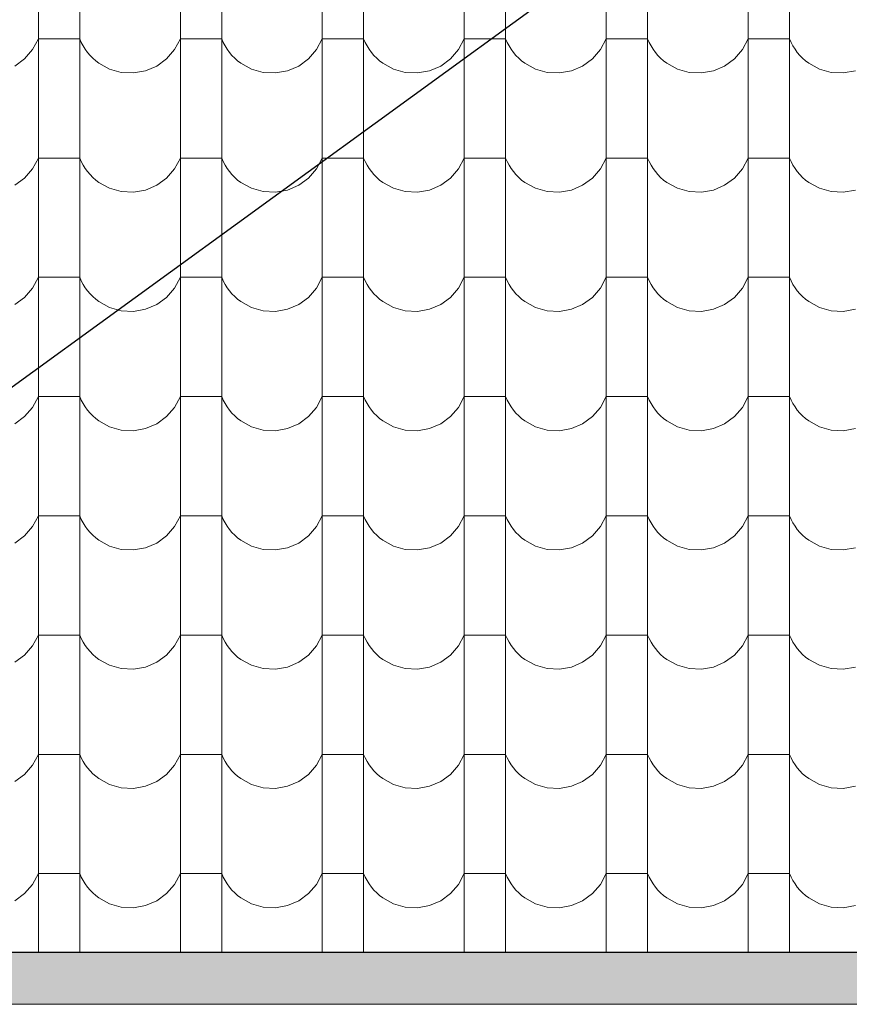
# Model space of a CAD drawing. Header units: millimetres. Extents: x -61343 to 9939, y -6894 to 7453.
# Tile 158 of 255: x -5150 to -4957, y -3588 to -3360. Entities that reach past the tile are written whole.
import ezdxf

# ---------------------------------------------------------------- set-up
doc = ezdxf.new("R2010")
doc.units = ezdxf.units.MM
doc.header["$MEASUREMENT"] = 0
doc.layers.add('810-G Ogólne', color=7, linetype='Continuous')
doc.layers.add('990-D Import IFC', color=7, linetype='Continuous')

# ---------------------------------------------------------------- blocks, each defined once
blk = doc.blocks.new('*X1822', base_point=(515069.4, 47309.9))
at = {"layer": '990-D Import IFC', "color": 251, "linetype": 'Continuous', "lineweight": 13, "true_color": 0x6a6a6a}
for p, q in [((549341.4, -17508.1), (549341.4, -17785.1)), ((549437.5, -17508.1), (549437.5, -17785.1)), ((549671.4, -17508.1), (549671.4, -17785.1)), ((549767.5, -17508.1), (549767.5, -17785.1)), ((550001.4, -17508.1), (550001.4, -17785.1)), ((550097.5, -17508.1), (550097.5, -17785.1)), ((550331.4, -17508.1), (550331.4, -17785.1)), ((550427.5, -17508.1), (550427.5, -17785.1)), ((550661.4, -17508.1), (550661.4, -17785.1)), ((550757.5, -17508.1), (550757.5, -17785.1)), ((550991.4, -17508.1), (550991.4, -17785.1)), ((551087.5, -17508.1), (551087.5, -17785.1)), ((549328.1, -17641.2), (549341.4, -17616.2)), ((549389.4, -17616.2), (549341.4, -17616.2)), ((549437.5, -17616.2), (549389.4, -17616.2)), ((549437.5, -17616.2), (549441.1, -17624.5)), ((549441.1, -17624.5), (549445.4, -17632.6)), ((549445.4, -17632.6), (549450.2, -17640.3)), ((549658.1, -17641.2), (549671.4, -17616.2)), ((549719.4, -17616.2), (549671.4, -17616.2)), ((549767.5, -17616.2), (549719.4, -17616.2)), ((549767.5, -17616.2), (549771.1, -17624.5)), ((549771.1, -17624.5), (549775.4, -17632.6)), ((549775.4, -17632.6), (549780.2, -17640.3)), ((549988.1, -17641.2), (550001.4, -17616.2)), ((550049.4, -17616.2), (550001.4, -17616.2)), ((550097.5, -17616.2), (550049.4, -17616.2)), ((550097.5, -17616.2), (550101.1, -17624.5)), ((550101.1, -17624.5), (550105.4, -17632.6)), ((550105.4, -17632.6), (550110.2, -17640.3)), ((550318.1, -17641.2), (550331.4, -17616.2)), ((550379.4, -17616.2), (550331.4, -17616.2)), ((550427.5, -17616.2), (550379.4, -17616.2)), ((550427.5, -17616.2), (550431.1, -17624.5)), ((550431.1, -17624.5), (550435.4, -17632.6)), ((550435.4, -17632.6), (550440.2, -17640.3)), ((550648.1, -17641.2), (550661.4, -17616.2)), ((550709.4, -17616.2), (550661.4, -17616.2)), ((550757.5, -17616.2), (550709.4, -17616.2)), ((550757.5, -17616.2), (550761.1, -17624.5)), ((550761.1, -17624.5), (550765.4, -17632.6)), ((550765.4, -17632.6), (550770.2, -17640.3)), ((550978.1, -17641.2), (550991.4, -17616.2)), ((551039.4, -17616.2), (550991.4, -17616.2)), ((551087.5, -17616.2), (551039.4, -17616.2)), ((551087.5, -17616.2), (551091.1, -17624.5)), ((551091.1, -17624.5), (551095.4, -17632.6)), ((551095.4, -17632.6), (551100.2, -17640.3)), ((549309.4, -17662.7), (549328.1, -17641.2)), ((549450.2, -17640.3), (549455.5, -17647.7)), ((549455.5, -17647.7), (549461.4, -17654.6)), ((549461.4, -17654.6), (549467.8, -17661.1)), ((549639.4, -17662.7), (549658.1, -17641.2)), ((549780.2, -17640.3), (549785.5, -17647.7)), ((549785.5, -17647.7), (549791.4, -17654.6)), ((549791.4, -17654.6), (549797.8, -17661.1)), ((549969.4, -17662.7), (549988.1, -17641.2)), ((550110.2, -17640.3), (550115.5, -17647.7)), ((550115.5, -17647.7), (550121.4, -17654.6)), ((550121.4, -17654.6), (550127.8, -17661.1)), ((550299.4, -17662.7), (550318.1, -17641.2)), ((550440.2, -17640.3), (550445.5, -17647.7)), ((550445.5, -17647.7), (550451.4, -17654.6)), ((550451.4, -17654.6), (550457.8, -17661.1)), ((550629.4, -17662.7), (550648.1, -17641.2)), ((550770.2, -17640.3), (550775.5, -17647.7)), ((550775.5, -17647.7), (550781.4, -17654.6)), ((550781.4, -17654.6), (550787.8, -17661.1)), ((550959.4, -17662.7), (550978.1, -17641.2)), ((551100.2, -17640.3), (551105.5, -17647.7)), ((551105.5, -17647.7), (551111.4, -17654.6)), ((551111.4, -17654.6), (551117.8, -17661.1)), ((549286.5, -17679.4), (549309.4, -17662.7)), ((549467.8, -17661.1), (549474.6, -17667.2)), ((549474.6, -17667.2), (549481.9, -17672.7)), ((549481.9, -17672.7), (549506.7, -17686.4)), ((549616.5, -17679.4), (549639.4, -17662.7)), ((549797.8, -17661.1), (549804.6, -17667.2)), ((549804.6, -17667.2), (549811.9, -17672.7)), ((549811.9, -17672.7), (549836.7, -17686.4)), ((549946.5, -17679.4), (549969.4, -17662.7)), ((550127.8, -17661.1), (550134.6, -17667.2)), ((550134.6, -17667.2), (550141.9, -17672.7)), ((550141.9, -17672.7), (550166.7, -17686.4)), ((550276.5, -17679.4), (550299.4, -17662.7)), ((550457.8, -17661.1), (550464.6, -17667.2)), ((550464.6, -17667.2), (550471.9, -17672.7)), ((550471.9, -17672.7), (550496.7, -17686.4)), ((550606.5, -17679.4), (550629.4, -17662.7)), ((550787.8, -17661.1), (550794.6, -17667.2)), ((550794.6, -17667.2), (550801.9, -17672.7)), ((550801.9, -17672.7), (550826.7, -17686.4)), ((550936.5, -17679.4), (550959.4, -17662.7)), ((551117.8, -17661.1), (551124.6, -17667.2)), ((551124.6, -17667.2), (551131.9, -17672.7)), ((551131.9, -17672.7), (551156.7, -17686.4)), ((549506.7, -17686.4), (549534.1, -17694.1)), ((549534.1, -17694.1), (549562.4, -17695.5)), ((549562.4, -17695.5), (549590.4, -17690.5)), ((549590.4, -17690.5), (549616.5, -17679.4)), ((549836.7, -17686.4), (549864.1, -17694.1)), ((549864.1, -17694.1), (549892.4, -17695.5)), ((549892.4, -17695.5), (549920.4, -17690.5)), ((549920.4, -17690.5), (549946.5, -17679.4)), ((550166.7, -17686.4), (550194.1, -17694.1)), ((550194.1, -17694.1), (550222.4, -17695.5)), ((550222.4, -17695.5), (550250.4, -17690.5)), ((550250.4, -17690.5), (550276.5, -17679.4)), ((550496.7, -17686.4), (550524.1, -17694.1)), ((550524.1, -17694.1), (550552.4, -17695.5)), ((550552.4, -17695.5), (550580.4, -17690.5)), ((550580.4, -17690.5), (550606.5, -17679.4)), ((550826.7, -17686.4), (550854.1, -17694.1)), ((550854.1, -17694.1), (550882.4, -17695.5)), ((550882.4, -17695.5), (550910.4, -17690.5)), ((550910.4, -17690.5), (550936.5, -17679.4)), ((551156.7, -17686.4), (551184.1, -17694.1)), ((551184.1, -17694.1), (551212.4, -17695.5)), ((551212.4, -17695.5), (551240.4, -17690.5)), ((549341.4, -17785.1), (549341.4, -18062.1)), ((549437.5, -17785.1), (549437.5, -18062.1)), ((549671.4, -17785.1), (549671.4, -18062.1)), ((549767.5, -17785.1), (549767.5, -18062.1)), ((550001.4, -17785.1), (550001.4, -18062.1)), ((550097.5, -17785.1), (550097.5, -18062.1)), ((550331.4, -17785.1), (550331.4, -18062.1)), ((550427.5, -17785.1), (550427.5, -18062.1)), ((550661.4, -17785.1), (550661.4, -18062.1)), ((550757.5, -17785.1), (550757.5, -18062.1)), ((550991.4, -17785.1), (550991.4, -18062.1)), ((551087.5, -17785.1), (551087.5, -18062.1)), ((549328.1, -17918.2), (549341.4, -17893.2)), ((549389.4, -17893.2), (549341.4, -17893.2)), ((549437.5, -17893.2), (549389.4, -17893.2)), ((549437.5, -17893.2), (549441.1, -17901.5)), ((549441.1, -17901.5), (549445.4, -17909.6)), ((549658.1, -17918.2), (549671.4, -17893.2)), ((549719.4, -17893.2), (549671.4, -17893.2)), ((549767.5, -17893.2), (549719.4, -17893.2)), ((549767.5, -17893.2), (549771.1, -17901.5)), ((549771.1, -17901.5), (549775.4, -17909.6)), ((549988.1, -17918.2), (550001.4, -17893.2)), ((550049.4, -17893.2), (550001.4, -17893.2)), ((550097.5, -17893.2), (550049.4, -17893.2)), ((550097.5, -17893.2), (550101.1, -17901.5)), ((550101.1, -17901.5), (550105.4, -17909.6)), ((550318.1, -17918.2), (550331.4, -17893.2)), ((550379.4, -17893.2), (550331.4, -17893.2)), ((550427.5, -17893.2), (550379.4, -17893.2)), ((550427.5, -17893.2), (550431.1, -17901.5)), ((550431.1, -17901.5), (550435.4, -17909.6)), ((550648.1, -17918.2), (550661.4, -17893.2)), ((550709.4, -17893.2), (550661.4, -17893.2)), ((550757.5, -17893.2), (550709.4, -17893.2)), ((550757.5, -17893.2), (550761.1, -17901.5)), ((550761.1, -17901.5), (550765.4, -17909.6)), ((550978.1, -17918.2), (550991.4, -17893.2)), ((551039.4, -17893.2), (550991.4, -17893.2)), ((551087.5, -17893.2), (551039.4, -17893.2)), ((551087.5, -17893.2), (551091.1, -17901.5)), ((551091.1, -17901.5), (551095.4, -17909.6)), ((549309.4, -17939.7), (549328.1, -17918.2)), ((549445.4, -17909.6), (549450.2, -17917.3)), ((549450.2, -17917.3), (549455.5, -17924.7)), ((549455.5, -17924.7), (549461.4, -17931.6)), ((549639.4, -17939.7), (549658.1, -17918.2)), ((549775.4, -17909.6), (549780.2, -17917.3)), ((549780.2, -17917.3), (549785.5, -17924.7)), ((549785.5, -17924.7), (549791.4, -17931.6)), ((549969.4, -17939.7), (549988.1, -17918.2)), ((550105.4, -17909.6), (550110.2, -17917.3)), ((550110.2, -17917.3), (550115.5, -17924.7)), ((550115.5, -17924.7), (550121.4, -17931.6)), ((550299.4, -17939.7), (550318.1, -17918.2)), ((550435.4, -17909.6), (550440.2, -17917.3)), ((550440.2, -17917.3), (550445.5, -17924.7)), ((550445.5, -17924.7), (550451.4, -17931.6)), ((550629.4, -17939.7), (550648.1, -17918.2)), ((550765.4, -17909.6), (550770.2, -17917.3)), ((550770.2, -17917.3), (550775.5, -17924.7)), ((550775.5, -17924.7), (550781.4, -17931.6)), ((550959.4, -17939.7), (550978.1, -17918.2)), ((551095.4, -17909.6), (551100.2, -17917.3)), ((551100.2, -17917.3), (551105.5, -17924.7)), ((551105.5, -17924.7), (551111.4, -17931.6)), ((549286.5, -17956.4), (549309.4, -17939.7)), ((549461.4, -17931.6), (549467.8, -17938.1)), ((549467.8, -17938.1), (549474.6, -17944.2)), ((549474.6, -17944.2), (549481.9, -17949.7)), ((549481.9, -17949.7), (549506.7, -17963.4)), ((549616.5, -17956.4), (549639.4, -17939.7)), ((549791.4, -17931.6), (549797.8, -17938.1)), ((549797.8, -17938.1), (549804.6, -17944.2)), ((549804.6, -17944.2), (549811.9, -17949.7)), ((549811.9, -17949.7), (549836.7, -17963.4)), ((549946.5, -17956.4), (549969.4, -17939.7)), ((550121.4, -17931.6), (550127.8, -17938.1)), ((550127.8, -17938.1), (550134.6, -17944.2)), ((550134.6, -17944.2), (550141.9, -17949.7)), ((550141.9, -17949.7), (550166.7, -17963.4)), ((550276.5, -17956.4), (550299.4, -17939.7)), ((550451.4, -17931.6), (550457.8, -17938.1)), ((550457.8, -17938.1), (550464.6, -17944.2)), ((550464.6, -17944.2), (550471.9, -17949.7)), ((550471.9, -17949.7), (550496.7, -17963.4)), ((550606.5, -17956.4), (550629.4, -17939.7)), ((550781.4, -17931.6), (550787.8, -17938.1)), ((550787.8, -17938.1), (550794.6, -17944.2)), ((550794.6, -17944.2), (550801.9, -17949.7)), ((550801.9, -17949.7), (550826.7, -17963.4)), ((550936.5, -17956.4), (550959.4, -17939.7)), ((551111.4, -17931.6), (551117.8, -17938.1)), ((551117.8, -17938.1), (551124.6, -17944.2)), ((551124.6, -17944.2), (551131.9, -17949.7)), ((551131.9, -17949.7), (551156.7, -17963.4)), ((549506.7, -17963.4), (549534.1, -17971.1)), ((549534.1, -17971.1), (549562.4, -17972.5)), ((549562.4, -17972.5), (549590.4, -17967.5)), ((549590.4, -17967.5), (549616.5, -17956.4)), ((549836.7, -17963.4), (549864.1, -17971.1)), ((549864.1, -17971.1), (549892.4, -17972.5)), ((549892.4, -17972.5), (549920.4, -17967.5)), ((549920.4, -17967.5), (549946.5, -17956.4)), ((550166.7, -17963.4), (550194.1, -17971.1)), ((550194.1, -17971.1), (550222.4, -17972.5)), ((550222.4, -17972.5), (550250.4, -17967.5)), ((550250.4, -17967.5), (550276.5, -17956.4)), ((550496.7, -17963.4), (550524.1, -17971.1)), ((550524.1, -17971.1), (550552.4, -17972.5)), ((550552.4, -17972.5), (550580.4, -17967.5)), ((550580.4, -17967.5), (550606.5, -17956.4)), ((550826.7, -17963.4), (550854.1, -17971.1)), ((550854.1, -17971.1), (550882.4, -17972.5)), ((550882.4, -17972.5), (550910.4, -17967.5)), ((550910.4, -17967.5), (550936.5, -17956.4)), ((551156.7, -17963.4), (551184.1, -17971.1)), ((551184.1, -17971.1), (551212.4, -17972.5)), ((551212.4, -17972.5), (551240.4, -17967.5)), ((549341.4, -18062.1), (549341.4, -18339.1)), ((549437.5, -18062.1), (549437.5, -18339.1)), ((549671.4, -18062.1), (549671.4, -18339.1)), ((549767.5, -18062.1), (549767.5, -18339.1)), ((550001.4, -18062.1), (550001.4, -18339.1)), ((550097.5, -18062.1), (550097.5, -18339.1)), ((550331.4, -18062.1), (550331.4, -18339.1)), ((550427.5, -18062.1), (550427.5, -18339.1)), ((550661.4, -18062.1), (550661.4, -18339.1)), ((550757.5, -18062.1), (550757.5, -18339.1)), ((550991.4, -18062.1), (550991.4, -18339.1)), ((551087.5, -18062.1), (551087.5, -18339.1)), ((549328.1, -18195.2), (549341.4, -18170.2)), ((549389.4, -18170.2), (549341.4, -18170.2)), ((549437.5, -18170.2), (549389.4, -18170.2)), ((549437.5, -18170.2), (549441.1, -18178.5)), ((549441.1, -18178.5), (549445.4, -18186.6)), ((549658.1, -18195.2), (549671.4, -18170.2)), ((549719.4, -18170.2), (549671.4, -18170.2)), ((549767.5, -18170.2), (549719.4, -18170.2)), ((549767.5, -18170.2), (549771.1, -18178.5)), ((549771.1, -18178.5), (549775.4, -18186.6)), ((549988.1, -18195.2), (550001.4, -18170.2)), ((550049.4, -18170.2), (550001.4, -18170.2)), ((550097.5, -18170.2), (550049.4, -18170.2)), ((550097.5, -18170.2), (550101.1, -18178.5)), ((550101.1, -18178.5), (550105.4, -18186.6)), ((550318.1, -18195.2), (550331.4, -18170.2)), ((550379.4, -18170.2), (550331.4, -18170.2)), ((550427.5, -18170.2), (550379.4, -18170.2)), ((550427.5, -18170.2), (550431.1, -18178.5)), ((550431.1, -18178.5), (550435.4, -18186.6)), ((550648.1, -18195.2), (550661.4, -18170.2)), ((550709.4, -18170.2), (550661.4, -18170.2)), ((550757.5, -18170.2), (550709.4, -18170.2)), ((550757.5, -18170.2), (550761.1, -18178.5)), ((550761.1, -18178.5), (550765.4, -18186.6)), ((550978.1, -18195.2), (550991.4, -18170.2)), ((551039.4, -18170.2), (550991.4, -18170.2)), ((551087.5, -18170.2), (551039.4, -18170.2)), ((551087.5, -18170.2), (551091.1, -18178.5)), ((551091.1, -18178.5), (551095.4, -18186.6)), ((549309.4, -18216.7), (549328.1, -18195.2)), ((549445.4, -18186.6), (549450.2, -18194.3)), ((549450.2, -18194.3), (549455.5, -18201.7)), ((549455.5, -18201.7), (549461.4, -18208.6)), ((549639.4, -18216.7), (549658.1, -18195.2)), ((549775.4, -18186.6), (549780.2, -18194.3)), ((549780.2, -18194.3), (549785.5, -18201.7)), ((549785.5, -18201.7), (549791.4, -18208.6)), ((549969.4, -18216.7), (549988.1, -18195.2)), ((550105.4, -18186.6), (550110.2, -18194.3)), ((550110.2, -18194.3), (550115.5, -18201.7)), ((550115.5, -18201.7), (550121.4, -18208.6)), ((550299.4, -18216.7), (550318.1, -18195.2)), ((550435.4, -18186.6), (550440.2, -18194.3)), ((550440.2, -18194.3), (550445.5, -18201.7)), ((550445.5, -18201.7), (550451.4, -18208.6)), ((550629.4, -18216.7), (550648.1, -18195.2)), ((550765.4, -18186.6), (550770.2, -18194.3)), ((550770.2, -18194.3), (550775.5, -18201.7)), ((550775.5, -18201.7), (550781.4, -18208.6)), ((550959.4, -18216.7), (550978.1, -18195.2)), ((551095.4, -18186.6), (551100.2, -18194.3)), ((551100.2, -18194.3), (551105.5, -18201.7)), ((551105.5, -18201.7), (551111.4, -18208.6)), ((549286.5, -18233.4), (549309.4, -18216.7)), ((549461.4, -18208.6), (549467.8, -18215.1)), ((549467.8, -18215.1), (549474.6, -18221.2)), ((549474.6, -18221.2), (549481.9, -18226.7)), ((549481.9, -18226.7), (549506.7, -18240.4)), ((549616.5, -18233.4), (549639.4, -18216.7)), ((549791.4, -18208.6), (549797.8, -18215.1)), ((549797.8, -18215.1), (549804.6, -18221.2)), ((549804.6, -18221.2), (549811.9, -18226.7)), ((549811.9, -18226.7), (549836.7, -18240.4)), ((549946.5, -18233.4), (549969.4, -18216.7)), ((550121.4, -18208.6), (550127.8, -18215.1)), ((550127.8, -18215.1), (550134.6, -18221.2)), ((550134.6, -18221.2), (550141.9, -18226.7)), ((550141.9, -18226.7), (550166.7, -18240.4)), ((550276.5, -18233.4), (550299.4, -18216.7)), ((550451.4, -18208.6), (550457.8, -18215.1)), ((550457.8, -18215.1), (550464.6, -18221.2)), ((550464.6, -18221.2), (550471.9, -18226.7)), ((550471.9, -18226.7), (550496.7, -18240.4)), ((550606.5, -18233.4), (550629.4, -18216.7)), ((550781.4, -18208.6), (550787.8, -18215.1)), ((550787.8, -18215.1), (550794.6, -18221.2)), ((550794.6, -18221.2), (550801.9, -18226.7)), ((550801.9, -18226.7), (550826.7, -18240.4)), ((550936.5, -18233.4), (550959.4, -18216.7)), ((551111.4, -18208.6), (551117.8, -18215.1)), ((551117.8, -18215.1), (551124.6, -18221.2)), ((551124.6, -18221.2), (551131.9, -18226.7)), ((551131.9, -18226.7), (551156.7, -18240.4)), ((549506.7, -18240.4), (549534.1, -18248.1)), ((549534.1, -18248.1), (549562.4, -18249.5)), ((549562.4, -18249.5), (549590.4, -18244.5)), ((549590.4, -18244.5), (549616.5, -18233.4)), ((549836.7, -18240.4), (549864.1, -18248.1)), ((549864.1, -18248.1), (549892.4, -18249.5)), ((549892.4, -18249.5), (549920.4, -18244.5)), ((549920.4, -18244.5), (549946.5, -18233.4)), ((550166.7, -18240.4), (550194.1, -18248.1)), ((550194.1, -18248.1), (550222.4, -18249.5)), ((550222.4, -18249.5), (550250.4, -18244.5)), ((550250.4, -18244.5), (550276.5, -18233.4)), ((550496.7, -18240.4), (550524.1, -18248.1)), ((550524.1, -18248.1), (550552.4, -18249.5)), ((550552.4, -18249.5), (550580.4, -18244.5)), ((550580.4, -18244.5), (550606.5, -18233.4)), ((550826.7, -18240.4), (550854.1, -18248.1)), ((550854.1, -18248.1), (550882.4, -18249.5)), ((550882.4, -18249.5), (550910.4, -18244.5)), ((550910.4, -18244.5), (550936.5, -18233.4)), ((551156.7, -18240.4), (551184.1, -18248.1)), ((551184.1, -18248.1), (551212.4, -18249.5)), ((551212.4, -18249.5), (551240.4, -18244.5)), ((549341.4, -18339.1), (549341.4, -18616.1)), ((549437.5, -18339.1), (549437.5, -18616.1)), ((549671.4, -18339.1), (549671.4, -18616.1)), ((549767.5, -18339.1), (549767.5, -18616.1)), ((550001.4, -18339.1), (550001.4, -18616.1)), ((550097.5, -18339.1), (550097.5, -18616.1)), ((550331.4, -18339.1), (550331.4, -18616.1)), ((550427.5, -18339.1), (550427.5, -18616.1)), ((550661.4, -18339.1), (550661.4, -18616.1)), ((550757.5, -18339.1), (550757.5, -18616.1)), ((550991.4, -18339.1), (550991.4, -18616.1)), ((551087.5, -18339.1), (551087.5, -18616.1)), ((549328.1, -18472.2), (549341.4, -18447.2)), ((549389.4, -18447.2), (549341.4, -18447.2)), ((549437.5, -18447.2), (549389.4, -18447.2)), ((549437.5, -18447.2), (549441.1, -18455.5)), ((549441.1, -18455.5), (549445.4, -18463.6)), ((549658.1, -18472.2), (549671.4, -18447.2)), ((549719.4, -18447.2), (549671.4, -18447.2)), ((549767.5, -18447.2), (549719.4, -18447.2)), ((549767.5, -18447.2), (549771.1, -18455.5)), ((549771.1, -18455.5), (549775.4, -18463.6)), ((549988.1, -18472.2), (550001.4, -18447.2)), ((550049.4, -18447.2), (550001.4, -18447.2)), ((550097.5, -18447.2), (550049.4, -18447.2)), ((550097.5, -18447.2), (550101.1, -18455.5)), ((550101.1, -18455.5), (550105.4, -18463.6)), ((550318.1, -18472.2), (550331.4, -18447.2)), ((550379.4, -18447.2), (550331.4, -18447.2)), ((550427.5, -18447.2), (550379.4, -18447.2)), ((550427.5, -18447.2), (550431.1, -18455.5)), ((550431.1, -18455.5), (550435.4, -18463.6)), ((550648.1, -18472.2), (550661.4, -18447.2)), ((550709.4, -18447.2), (550661.4, -18447.2)), ((550757.5, -18447.2), (550709.4, -18447.2)), ((550757.5, -18447.2), (550761.1, -18455.5)), ((550761.1, -18455.5), (550765.4, -18463.6)), ((550978.1, -18472.2), (550991.4, -18447.2)), ((551039.4, -18447.2), (550991.4, -18447.2)), ((551087.5, -18447.2), (551039.4, -18447.2)), ((551087.5, -18447.2), (551091.1, -18455.5)), ((551091.1, -18455.5), (551095.4, -18463.6)), ((549309.4, -18493.7), (549328.1, -18472.2)), ((549445.4, -18463.6), (549450.2, -18471.3)), ((549450.2, -18471.3), (549455.5, -18478.7)), ((549455.5, -18478.7), (549461.4, -18485.6)), ((549639.4, -18493.7), (549658.1, -18472.2)), ((549775.4, -18463.6), (549780.2, -18471.3)), ((549780.2, -18471.3), (549785.5, -18478.7)), ((549785.5, -18478.7), (549791.4, -18485.6)), ((549969.4, -18493.7), (549988.1, -18472.2)), ((550105.4, -18463.6), (550110.2, -18471.3)), ((550110.2, -18471.3), (550115.5, -18478.7)), ((550115.5, -18478.7), (550121.4, -18485.6)), ((550299.4, -18493.7), (550318.1, -18472.2)), ((550435.4, -18463.6), (550440.2, -18471.3)), ((550440.2, -18471.3), (550445.5, -18478.7)), ((550445.5, -18478.7), (550451.4, -18485.6)), ((550629.4, -18493.7), (550648.1, -18472.2)), ((550765.4, -18463.6), (550770.2, -18471.3)), ((550770.2, -18471.3), (550775.5, -18478.7)), ((550775.5, -18478.7), (550781.4, -18485.6)), ((550959.4, -18493.7), (550978.1, -18472.2)), ((551095.4, -18463.6), (551100.2, -18471.3)), ((551100.2, -18471.3), (551105.5, -18478.7)), ((551105.5, -18478.7), (551111.4, -18485.6)), ((549286.5, -18510.4), (549309.4, -18493.7)), ((549461.4, -18485.6), (549467.8, -18492.1)), ((549467.8, -18492.1), (549474.6, -18498.2)), ((549474.6, -18498.2), (549481.9, -18503.7)), ((549616.5, -18510.4), (549639.4, -18493.7)), ((549791.4, -18485.6), (549797.8, -18492.1)), ((549797.8, -18492.1), (549804.6, -18498.2)), ((549804.6, -18498.2), (549811.9, -18503.7)), ((549946.5, -18510.4), (549969.4, -18493.7)), ((550121.4, -18485.6), (550127.8, -18492.1)), ((550127.8, -18492.1), (550134.6, -18498.2)), ((550134.6, -18498.2), (550141.9, -18503.7)), ((550276.5, -18510.4), (550299.4, -18493.7)), ((550451.4, -18485.6), (550457.8, -18492.1)), ((550457.8, -18492.1), (550464.6, -18498.2)), ((550464.6, -18498.2), (550471.9, -18503.7)), ((550606.5, -18510.4), (550629.4, -18493.7)), ((550781.4, -18485.6), (550787.8, -18492.1)), ((550787.8, -18492.1), (550794.6, -18498.2)), ((550794.6, -18498.2), (550801.9, -18503.7)), ((550936.5, -18510.4), (550959.4, -18493.7)), ((551111.4, -18485.6), (551117.8, -18492.1)), ((551117.8, -18492.1), (551124.6, -18498.2)), ((551124.6, -18498.2), (551131.9, -18503.7)), ((549481.9, -18503.7), (549506.7, -18517.4)), ((549506.7, -18517.4), (549534.1, -18525.1)), ((549534.1, -18525.1), (549562.4, -18526.5)), ((549562.4, -18526.5), (549590.4, -18521.5)), ((549590.4, -18521.5), (549616.5, -18510.4)), ((549811.9, -18503.7), (549836.7, -18517.4)), ((549836.7, -18517.4), (549864.1, -18525.1)), ((549864.1, -18525.1), (549892.4, -18526.5)), ((549892.4, -18526.5), (549920.4, -18521.5)), ((549920.4, -18521.5), (549946.5, -18510.4)), ((550141.9, -18503.7), (550166.7, -18517.4)), ((550166.7, -18517.4), (550194.1, -18525.1)), ((550194.1, -18525.1), (550222.4, -18526.5)), ((550222.4, -18526.5), (550250.4, -18521.5)), ((550250.4, -18521.5), (550276.5, -18510.4)), ((550471.9, -18503.7), (550496.7, -18517.4)), ((550496.7, -18517.4), (550524.1, -18525.1)), ((550524.1, -18525.1), (550552.4, -18526.5)), ((550552.4, -18526.5), (550580.4, -18521.5)), ((550580.4, -18521.5), (550606.5, -18510.4)), ((550801.9, -18503.7), (550826.7, -18517.4)), ((550826.7, -18517.4), (550854.1, -18525.1)), ((550854.1, -18525.1), (550882.4, -18526.5)), ((550882.4, -18526.5), (550910.4, -18521.5)), ((550910.4, -18521.5), (550936.5, -18510.4)), ((551131.9, -18503.7), (551156.7, -18517.4)), ((551156.7, -18517.4), (551184.1, -18525.1)), ((551184.1, -18525.1), (551212.4, -18526.5)), ((551212.4, -18526.5), (551240.4, -18521.5)), ((549341.4, -18616.1), (549341.4, -18893.1)), ((549437.5, -18616.1), (549437.5, -18893.1)), ((549671.4, -18616.1), (549671.4, -18893.1)), ((549767.5, -18616.1), (549767.5, -18893.1)), ((550001.4, -18616.1), (550001.4, -18893.1)), ((550097.5, -18616.1), (550097.5, -18893.1)), ((550331.4, -18616.1), (550331.4, -18893.1)), ((550427.5, -18616.1), (550427.5, -18893.1)), ((550661.4, -18616.1), (550661.4, -18893.1)), ((550757.5, -18616.1), (550757.5, -18893.1)), ((550991.4, -18616.1), (550991.4, -18893.1)), ((551087.5, -18616.1), (551087.5, -18893.1)), ((549328.1, -18749.2), (549341.4, -18724.2)), ((549389.4, -18724.2), (549341.4, -18724.2)), ((549437.5, -18724.2), (549389.4, -18724.2)), ((549437.5, -18724.2), (549441.1, -18732.5)), ((549658.1, -18749.2), (549671.4, -18724.2)), ((549719.4, -18724.2), (549671.4, -18724.2)), ((549767.5, -18724.2), (549719.4, -18724.2)), ((549767.5, -18724.2), (549771.1, -18732.5)), ((549988.1, -18749.2), (550001.4, -18724.2)), ((550049.4, -18724.2), (550001.4, -18724.2)), ((550097.5, -18724.2), (550049.4, -18724.2)), ((550097.5, -18724.2), (550101.1, -18732.5)), ((550318.1, -18749.2), (550331.4, -18724.2)), ((550379.4, -18724.2), (550331.4, -18724.2)), ((550427.5, -18724.2), (550379.4, -18724.2)), ((550427.5, -18724.2), (550431.1, -18732.5)), ((550648.1, -18749.2), (550661.4, -18724.2)), ((550709.4, -18724.2), (550661.4, -18724.2)), ((550757.5, -18724.2), (550709.4, -18724.2)), ((550757.5, -18724.2), (550761.1, -18732.5)), ((550978.1, -18749.2), (550991.4, -18724.2)), ((551039.4, -18724.2), (550991.4, -18724.2)), ((551087.5, -18724.2), (551039.4, -18724.2)), ((551087.5, -18724.2), (551091.1, -18732.5)), ((549309.4, -18770.7), (549328.1, -18749.2)), ((549441.1, -18732.5), (549445.4, -18740.6)), ((549445.4, -18740.6), (549450.2, -18748.3)), ((549450.2, -18748.3), (549455.5, -18755.7)), ((549639.4, -18770.7), (549658.1, -18749.2)), ((549771.1, -18732.5), (549775.4, -18740.6)), ((549775.4, -18740.6), (549780.2, -18748.3)), ((549780.2, -18748.3), (549785.5, -18755.7)), ((549969.4, -18770.7), (549988.1, -18749.2)), ((550101.1, -18732.5), (550105.4, -18740.6)), ((550105.4, -18740.6), (550110.2, -18748.3)), ((550110.2, -18748.3), (550115.5, -18755.7)), ((550299.4, -18770.7), (550318.1, -18749.2)), ((550431.1, -18732.5), (550435.4, -18740.6)), ((550435.4, -18740.6), (550440.2, -18748.3)), ((550440.2, -18748.3), (550445.5, -18755.7)), ((550629.4, -18770.7), (550648.1, -18749.2)), ((550761.1, -18732.5), (550765.4, -18740.6)), ((550765.4, -18740.6), (550770.2, -18748.3)), ((550770.2, -18748.3), (550775.5, -18755.7)), ((550959.4, -18770.7), (550978.1, -18749.2)), ((551091.1, -18732.5), (551095.4, -18740.6)), ((551095.4, -18740.6), (551100.2, -18748.3)), ((551100.2, -18748.3), (551105.5, -18755.7)), ((549286.5, -18787.4), (549309.4, -18770.7)), ((549455.5, -18755.7), (549461.4, -18762.6)), ((549461.4, -18762.6), (549467.8, -18769.1)), ((549467.8, -18769.1), (549474.6, -18775.2)), ((549474.6, -18775.2), (549481.9, -18780.7)), ((549616.5, -18787.4), (549639.4, -18770.7)), ((549785.5, -18755.7), (549791.4, -18762.6)), ((549791.4, -18762.6), (549797.8, -18769.1)), ((549797.8, -18769.1), (549804.6, -18775.2)), ((549804.6, -18775.2), (549811.9, -18780.7)), ((549946.5, -18787.4), (549969.4, -18770.7)), ((550115.5, -18755.7), (550121.4, -18762.6)), ((550121.4, -18762.6), (550127.8, -18769.1)), ((550127.8, -18769.1), (550134.6, -18775.2)), ((550134.6, -18775.2), (550141.9, -18780.7)), ((550276.5, -18787.4), (550299.4, -18770.7)), ((550445.5, -18755.7), (550451.4, -18762.6)), ((550451.4, -18762.6), (550457.8, -18769.1)), ((550457.8, -18769.1), (550464.6, -18775.2)), ((550464.6, -18775.2), (550471.9, -18780.7)), ((550606.5, -18787.4), (550629.4, -18770.7)), ((550775.5, -18755.7), (550781.4, -18762.6)), ((550781.4, -18762.6), (550787.8, -18769.1)), ((550787.8, -18769.1), (550794.6, -18775.2)), ((550794.6, -18775.2), (550801.9, -18780.7)), ((550936.5, -18787.4), (550959.4, -18770.7)), ((551105.5, -18755.7), (551111.4, -18762.6)), ((551111.4, -18762.6), (551117.8, -18769.1)), ((551117.8, -18769.1), (551124.6, -18775.2)), ((551124.6, -18775.2), (551131.9, -18780.7)), ((549481.9, -18780.7), (549506.7, -18794.4)), ((549506.7, -18794.4), (549534.1, -18802.1)), ((549562.4, -18803.5), (549590.4, -18798.5)), ((549590.4, -18798.5), (549616.5, -18787.4)), ((549811.9, -18780.7), (549836.7, -18794.4)), ((549836.7, -18794.4), (549864.1, -18802.1)), ((549892.4, -18803.5), (549920.4, -18798.5)), ((549920.4, -18798.5), (549946.5, -18787.4)), ((550141.9, -18780.7), (550166.7, -18794.4)), ((550166.7, -18794.4), (550194.1, -18802.1)), ((550222.4, -18803.5), (550250.4, -18798.5)), ((550250.4, -18798.5), (550276.5, -18787.4)), ((550471.9, -18780.7), (550496.7, -18794.4)), ((550496.7, -18794.4), (550524.1, -18802.1)), ((550552.4, -18803.5), (550580.4, -18798.5)), ((550580.4, -18798.5), (550606.5, -18787.4)), ((550801.9, -18780.7), (550826.7, -18794.4)), ((550826.7, -18794.4), (550854.1, -18802.1)), ((550882.4, -18803.5), (550910.4, -18798.5)), ((550910.4, -18798.5), (550936.5, -18787.4)), ((551131.9, -18780.7), (551156.7, -18794.4)), ((551156.7, -18794.4), (551184.1, -18802.1)), ((551212.4, -18803.5), (551240.4, -18798.5)), ((549534.1, -18802.1), (549562.4, -18803.5)), ((549864.1, -18802.1), (549892.4, -18803.5)), ((550194.1, -18802.1), (550222.4, -18803.5)), ((550524.1, -18802.1), (550552.4, -18803.5)), ((550854.1, -18802.1), (550882.4, -18803.5)), ((551184.1, -18802.1), (551212.4, -18803.5)), ((549341.4, -18893.1), (549341.4, -19170.1)), ((549437.5, -18893.1), (549437.5, -19170.1)), ((549671.4, -18893.1), (549671.4, -19170.1)), ((549767.5, -18893.1), (549767.5, -19170.1)), ((550001.4, -18893.1), (550001.4, -19170.1)), ((550097.5, -18893.1), (550097.5, -19170.1)), ((550331.4, -18893.1), (550331.4, -19170.1)), ((550427.5, -18893.1), (550427.5, -19170.1)), ((550661.4, -18893.1), (550661.4, -19170.1)), ((550757.5, -18893.1), (550757.5, -19170.1)), ((550991.4, -18893.1), (550991.4, -19170.1)), ((551087.5, -18893.1), (551087.5, -19170.1)), ((549328.1, -19026.2), (549341.4, -19001.2)), ((549389.4, -19001.2), (549341.4, -19001.2)), ((549437.5, -19001.2), (549389.4, -19001.2)), ((549437.5, -19001.2), (549441.1, -19009.5)), ((549658.1, -19026.2), (549671.4, -19001.2)), ((549719.4, -19001.2), (549671.4, -19001.2)), ((549767.5, -19001.2), (549719.4, -19001.2)), ((549767.5, -19001.2), (549771.1, -19009.5)), ((549988.1, -19026.2), (550001.4, -19001.2)), ((550049.4, -19001.2), (550001.4, -19001.2)), ((550097.5, -19001.2), (550049.4, -19001.2)), ((550097.5, -19001.2), (550101.1, -19009.5)), ((550318.1, -19026.2), (550331.4, -19001.2)), ((550379.4, -19001.2), (550331.4, -19001.2)), ((550427.5, -19001.2), (550379.4, -19001.2)), ((550427.5, -19001.2), (550431.1, -19009.5)), ((550648.1, -19026.2), (550661.4, -19001.2)), ((550709.4, -19001.2), (550661.4, -19001.2)), ((550757.5, -19001.2), (550709.4, -19001.2)), ((550757.5, -19001.2), (550761.1, -19009.5)), ((550978.1, -19026.2), (550991.4, -19001.2)), ((551039.4, -19001.2), (550991.4, -19001.2)), ((551087.5, -19001.2), (551039.4, -19001.2)), ((551087.5, -19001.2), (551091.1, -19009.5)), ((549309.4, -19047.7), (549328.1, -19026.2)), ((549441.1, -19009.5), (549445.4, -19017.6)), ((549445.4, -19017.6), (549450.2, -19025.3)), ((549450.2, -19025.3), (549455.5, -19032.7)), ((549639.4, -19047.7), (549658.1, -19026.2)), ((549771.1, -19009.5), (549775.4, -19017.6)), ((549775.4, -19017.6), (549780.2, -19025.3)), ((549780.2, -19025.3), (549785.5, -19032.7)), ((549969.4, -19047.7), (549988.1, -19026.2)), ((550101.1, -19009.5), (550105.4, -19017.6)), ((550105.4, -19017.6), (550110.2, -19025.3)), ((550110.2, -19025.3), (550115.5, -19032.7)), ((550299.4, -19047.7), (550318.1, -19026.2)), ((550431.1, -19009.5), (550435.4, -19017.6)), ((550435.4, -19017.6), (550440.2, -19025.3)), ((550440.2, -19025.3), (550445.5, -19032.7)), ((550629.4, -19047.7), (550648.1, -19026.2)), ((550761.1, -19009.5), (550765.4, -19017.6)), ((550765.4, -19017.6), (550770.2, -19025.3)), ((550770.2, -19025.3), (550775.5, -19032.7)), ((550959.4, -19047.7), (550978.1, -19026.2)), ((551091.1, -19009.5), (551095.4, -19017.6)), ((551095.4, -19017.6), (551100.2, -19025.3)), ((551100.2, -19025.3), (551105.5, -19032.7)), ((549286.5, -19064.4), (549309.4, -19047.7)), ((549455.5, -19032.7), (549461.4, -19039.6)), ((549461.4, -19039.6), (549467.8, -19046.1)), ((549467.8, -19046.1), (549474.6, -19052.2)), ((549616.5, -19064.4), (549639.4, -19047.7)), ((549785.5, -19032.7), (549791.4, -19039.6)), ((549791.4, -19039.6), (549797.8, -19046.1)), ((549797.8, -19046.1), (549804.6, -19052.2)), ((549946.5, -19064.4), (549969.4, -19047.7)), ((550115.5, -19032.7), (550121.4, -19039.6)), ((550121.4, -19039.6), (550127.8, -19046.1)), ((550127.8, -19046.1), (550134.6, -19052.2)), ((550276.5, -19064.4), (550299.4, -19047.7)), ((550445.5, -19032.7), (550451.4, -19039.6)), ((550451.4, -19039.6), (550457.8, -19046.1)), ((550457.8, -19046.1), (550464.6, -19052.2)), ((550606.5, -19064.4), (550629.4, -19047.7)), ((550775.5, -19032.7), (550781.4, -19039.6)), ((550781.4, -19039.6), (550787.8, -19046.1)), ((550787.8, -19046.1), (550794.6, -19052.2)), ((550936.5, -19064.4), (550959.4, -19047.7)), ((551105.5, -19032.7), (551111.4, -19039.6)), ((551111.4, -19039.6), (551117.8, -19046.1)), ((551117.8, -19046.1), (551124.6, -19052.2)), ((549474.6, -19052.2), (549481.9, -19057.7)), ((549481.9, -19057.7), (549506.7, -19071.4)), ((549506.7, -19071.4), (549534.1, -19079.1)), ((549590.4, -19075.5), (549616.5, -19064.4)), ((549804.6, -19052.2), (549811.9, -19057.7)), ((549811.9, -19057.7), (549836.7, -19071.4)), ((549836.7, -19071.4), (549864.1, -19079.1)), ((549920.4, -19075.5), (549946.5, -19064.4)), ((550134.6, -19052.2), (550141.9, -19057.7)), ((550141.9, -19057.7), (550166.7, -19071.4)), ((550166.7, -19071.4), (550194.1, -19079.1)), ((550250.4, -19075.5), (550276.5, -19064.4)), ((550464.6, -19052.2), (550471.9, -19057.7)), ((550471.9, -19057.7), (550496.7, -19071.4)), ((550496.7, -19071.4), (550524.1, -19079.1)), ((550580.4, -19075.5), (550606.5, -19064.4)), ((550794.6, -19052.2), (550801.9, -19057.7)), ((550801.9, -19057.7), (550826.7, -19071.4)), ((550826.7, -19071.4), (550854.1, -19079.1)), ((550910.4, -19075.5), (550936.5, -19064.4)), ((551124.6, -19052.2), (551131.9, -19057.7)), ((551131.9, -19057.7), (551156.7, -19071.4)), ((551156.7, -19071.4), (551184.1, -19079.1)), ((549534.1, -19079.1), (549562.4, -19080.5)), ((549562.4, -19080.5), (549590.4, -19075.5)), ((549864.1, -19079.1), (549892.4, -19080.5)), ((549892.4, -19080.5), (549920.4, -19075.5)), ((550194.1, -19079.1), (550222.4, -19080.5)), ((550222.4, -19080.5), (550250.4, -19075.5)), ((550524.1, -19079.1), (550552.4, -19080.5)), ((550552.4, -19080.5), (550580.4, -19075.5)), ((550854.1, -19079.1), (550882.4, -19080.5)), ((550882.4, -19080.5), (550910.4, -19075.5)), ((551184.1, -19079.1), (551212.4, -19080.5)), ((551212.4, -19080.5), (551240.4, -19075.5)), ((549341.4, -19170.1), (549341.4, -19447.1)), ((549437.5, -19170.1), (549437.5, -19447.1)), ((549671.4, -19170.1), (549671.4, -19447.1)), ((549767.5, -19170.1), (549767.5, -19447.1)), ((550001.4, -19170.1), (550001.4, -19447.1)), ((550097.5, -19170.1), (550097.5, -19447.1)), ((550331.4, -19170.1), (550331.4, -19447.1)), ((550427.5, -19170.1), (550427.5, -19447.1)), ((550661.4, -19170.1), (550661.4, -19447.1)), ((550757.5, -19170.1), (550757.5, -19447.1)), ((550991.4, -19170.1), (550991.4, -19447.1)), ((551087.5, -19170.1), (551087.5, -19447.1)), ((549328.1, -19303.2), (549341.4, -19278.2)), ((549389.4, -19278.2), (549341.4, -19278.2)), ((549437.5, -19278.2), (549389.4, -19278.2)), ((549437.5, -19278.2), (549441.1, -19286.5)), ((549658.1, -19303.2), (549671.4, -19278.2)), ((549719.4, -19278.2), (549671.4, -19278.2)), ((549767.5, -19278.2), (549719.4, -19278.2)), ((549767.5, -19278.2), (549771.1, -19286.5)), ((549988.1, -19303.2), (550001.4, -19278.2)), ((550049.4, -19278.2), (550001.4, -19278.2)), ((550097.5, -19278.2), (550049.4, -19278.2)), ((550097.5, -19278.2), (550101.1, -19286.5)), ((550318.1, -19303.2), (550331.4, -19278.2)), ((550379.4, -19278.2), (550331.4, -19278.2)), ((550427.5, -19278.2), (550379.4, -19278.2)), ((550427.5, -19278.2), (550431.1, -19286.5)), ((550648.1, -19303.2), (550661.4, -19278.2)), ((550709.4, -19278.2), (550661.4, -19278.2)), ((550757.5, -19278.2), (550709.4, -19278.2)), ((550757.5, -19278.2), (550761.1, -19286.5)), ((550978.1, -19303.2), (550991.4, -19278.2)), ((551039.4, -19278.2), (550991.4, -19278.2)), ((551087.5, -19278.2), (551039.4, -19278.2)), ((551087.5, -19278.2), (551091.1, -19286.5)), ((549441.1, -19286.5), (549445.4, -19294.6)), ((549445.4, -19294.6), (549450.2, -19302.3)), ((549450.2, -19302.3), (549455.5, -19309.7)), ((549771.1, -19286.5), (549775.4, -19294.6)), ((549775.4, -19294.6), (549780.2, -19302.3)), ((549780.2, -19302.3), (549785.5, -19309.7)), ((550101.1, -19286.5), (550105.4, -19294.6)), ((550105.4, -19294.6), (550110.2, -19302.3)), ((550110.2, -19302.3), (550115.5, -19309.7)), ((550431.1, -19286.5), (550435.4, -19294.6)), ((550435.4, -19294.6), (550440.2, -19302.3)), ((550440.2, -19302.3), (550445.5, -19309.7)), ((550761.1, -19286.5), (550765.4, -19294.6)), ((550765.4, -19294.6), (550770.2, -19302.3)), ((550770.2, -19302.3), (550775.5, -19309.7)), ((551091.1, -19286.5), (551095.4, -19294.6)), ((551095.4, -19294.6), (551100.2, -19302.3)), ((551100.2, -19302.3), (551105.5, -19309.7)), ((549286.5, -19341.4), (549309.4, -19324.7)), ((549309.4, -19324.7), (549328.1, -19303.2)), ((549455.5, -19309.7), (549461.4, -19316.6)), ((549461.4, -19316.6), (549467.8, -19323.1)), ((549467.8, -19323.1), (549474.6, -19329.2)), ((549616.5, -19341.4), (549639.4, -19324.7)), ((549639.4, -19324.7), (549658.1, -19303.2)), ((549785.5, -19309.7), (549791.4, -19316.6)), ((549791.4, -19316.6), (549797.8, -19323.1)), ((549797.8, -19323.1), (549804.6, -19329.2)), ((549946.5, -19341.4), (549969.4, -19324.7)), ((549969.4, -19324.7), (549988.1, -19303.2)), ((550115.5, -19309.7), (550121.4, -19316.6)), ((550121.4, -19316.6), (550127.8, -19323.1)), ((550127.8, -19323.1), (550134.6, -19329.2)), ((550276.5, -19341.4), (550299.4, -19324.7)), ((550299.4, -19324.7), (550318.1, -19303.2)), ((550445.5, -19309.7), (550451.4, -19316.6)), ((550451.4, -19316.6), (550457.8, -19323.1)), ((550457.8, -19323.1), (550464.6, -19329.2)), ((550606.5, -19341.4), (550629.4, -19324.7)), ((550629.4, -19324.7), (550648.1, -19303.2)), ((550775.5, -19309.7), (550781.4, -19316.6)), ((550781.4, -19316.6), (550787.8, -19323.1)), ((550787.8, -19323.1), (550794.6, -19329.2)), ((550936.5, -19341.4), (550959.4, -19324.7)), ((550959.4, -19324.7), (550978.1, -19303.2)), ((551105.5, -19309.7), (551111.4, -19316.6)), ((551111.4, -19316.6), (551117.8, -19323.1)), ((551117.8, -19323.1), (551124.6, -19329.2)), ((549474.6, -19329.2), (549481.9, -19334.7)), ((549481.9, -19334.7), (549506.7, -19348.4)), ((549506.7, -19348.4), (549534.1, -19356.1)), ((549590.4, -19352.5), (549616.5, -19341.4)), ((549804.6, -19329.2), (549811.9, -19334.7)), ((549811.9, -19334.7), (549836.7, -19348.4)), ((549836.7, -19348.4), (549864.1, -19356.1)), ((549920.4, -19352.5), (549946.5, -19341.4)), ((550134.6, -19329.2), (550141.9, -19334.7)), ((550141.9, -19334.7), (550166.7, -19348.4)), ((550166.7, -19348.4), (550194.1, -19356.1)), ((550250.4, -19352.5), (550276.5, -19341.4)), ((550464.6, -19329.2), (550471.9, -19334.7)), ((550471.9, -19334.7), (550496.7, -19348.4)), ((550496.7, -19348.4), (550524.1, -19356.1)), ((550580.4, -19352.5), (550606.5, -19341.4)), ((550794.6, -19329.2), (550801.9, -19334.7)), ((550801.9, -19334.7), (550826.7, -19348.4)), ((550826.7, -19348.4), (550854.1, -19356.1)), ((550910.4, -19352.5), (550936.5, -19341.4)), ((551124.6, -19329.2), (551131.9, -19334.7)), ((551131.9, -19334.7), (551156.7, -19348.4)), ((551156.7, -19348.4), (551184.1, -19356.1)), ((549534.1, -19356.1), (549562.4, -19357.5)), ((549562.4, -19357.5), (549590.4, -19352.5)), ((549864.1, -19356.1), (549892.4, -19357.5)), ((549892.4, -19357.5), (549920.4, -19352.5)), ((550194.1, -19356.1), (550222.4, -19357.5)), ((550222.4, -19357.5), (550250.4, -19352.5)), ((550524.1, -19356.1), (550552.4, -19357.5)), ((550552.4, -19357.5), (550580.4, -19352.5)), ((550854.1, -19356.1), (550882.4, -19357.5)), ((550882.4, -19357.5), (550910.4, -19352.5)), ((551184.1, -19356.1), (551212.4, -19357.5)), ((551212.4, -19357.5), (551240.4, -19352.5)), ((549341.4, -19447.1), (549341.4, -19724.1)), ((549437.5, -19447.1), (549437.5, -19724.1)), ((549671.4, -19447.1), (549671.4, -19724.1)), ((549767.5, -19447.1), (549767.5, -19724.1)), ((550001.4, -19447.1), (550001.4, -19724.1)), ((550097.5, -19447.1), (550097.5, -19724.1)), ((550331.4, -19447.1), (550331.4, -19724.1)), ((550427.5, -19447.1), (550427.5, -19724.1)), ((550661.4, -19447.1), (550661.4, -19724.1)), ((550757.5, -19447.1), (550757.5, -19724.1)), ((550991.4, -19447.1), (550991.4, -19724.1)), ((551087.5, -19447.1), (551087.5, -19724.1)), ((549328.1, -19580.2), (549341.4, -19555.2)), ((549389.4, -19555.2), (549341.4, -19555.2)), ((549437.5, -19555.2), (549389.4, -19555.2)), ((549437.5, -19555.2), (549441.1, -19563.5)), ((549441.1, -19563.5), (549445.4, -19571.6)), ((549445.4, -19571.6), (549450.2, -19579.3)), ((549658.1, -19580.2), (549671.4, -19555.2)), ((549719.4, -19555.2), (549671.4, -19555.2)), ((549767.5, -19555.2), (549719.4, -19555.2)), ((549767.5, -19555.2), (549771.1, -19563.5)), ((549771.1, -19563.5), (549775.4, -19571.6)), ((549775.4, -19571.6), (549780.2, -19579.3)), ((549988.1, -19580.2), (550001.4, -19555.2)), ((550049.4, -19555.2), (550001.4, -19555.2)), ((550097.5, -19555.2), (550049.4, -19555.2)), ((550097.5, -19555.2), (550101.1, -19563.5)), ((550101.1, -19563.5), (550105.4, -19571.6)), ((550105.4, -19571.6), (550110.2, -19579.3)), ((550318.1, -19580.2), (550331.4, -19555.2)), ((550379.4, -19555.2), (550331.4, -19555.2)), ((550427.5, -19555.2), (550379.4, -19555.2)), ((550427.5, -19555.2), (550431.1, -19563.5)), ((550431.1, -19563.5), (550435.4, -19571.6)), ((550435.4, -19571.6), (550440.2, -19579.3)), ((550648.1, -19580.2), (550661.4, -19555.2)), ((550709.4, -19555.2), (550661.4, -19555.2)), ((550757.5, -19555.2), (550709.4, -19555.2)), ((550757.5, -19555.2), (550761.1, -19563.5)), ((550761.1, -19563.5), (550765.4, -19571.6)), ((550765.4, -19571.6), (550770.2, -19579.3)), ((550978.1, -19580.2), (550991.4, -19555.2)), ((551039.4, -19555.2), (550991.4, -19555.2)), ((551087.5, -19555.2), (551039.4, -19555.2)), ((551087.5, -19555.2), (551091.1, -19563.5)), ((551091.1, -19563.5), (551095.4, -19571.6)), ((551095.4, -19571.6), (551100.2, -19579.3)), ((549309.4, -19601.7), (549328.1, -19580.2)), ((549450.2, -19579.3), (549455.5, -19586.7)), ((549455.5, -19586.7), (549461.4, -19593.6)), ((549461.4, -19593.6), (549467.8, -19600.1)), ((549639.4, -19601.7), (549658.1, -19580.2)), ((549780.2, -19579.3), (549785.5, -19586.7)), ((549785.5, -19586.7), (549791.4, -19593.6)), ((549791.4, -19593.6), (549797.8, -19600.1)), ((549969.4, -19601.7), (549988.1, -19580.2)), ((550110.2, -19579.3), (550115.5, -19586.7)), ((550115.5, -19586.7), (550121.4, -19593.6)), ((550121.4, -19593.6), (550127.8, -19600.1)), ((550299.4, -19601.7), (550318.1, -19580.2)), ((550440.2, -19579.3), (550445.5, -19586.7)), ((550445.5, -19586.7), (550451.4, -19593.6)), ((550451.4, -19593.6), (550457.8, -19600.1)), ((550629.4, -19601.7), (550648.1, -19580.2)), ((550770.2, -19579.3), (550775.5, -19586.7)), ((550775.5, -19586.7), (550781.4, -19593.6)), ((550781.4, -19593.6), (550787.8, -19600.1)), ((550959.4, -19601.7), (550978.1, -19580.2)), ((551100.2, -19579.3), (551105.5, -19586.7)), ((551105.5, -19586.7), (551111.4, -19593.6)), ((551111.4, -19593.6), (551117.8, -19600.1)), ((549286.5, -19618.4), (549309.4, -19601.7)), ((549467.8, -19600.1), (549474.6, -19606.2)), ((549474.6, -19606.2), (549481.9, -19611.7)), ((549481.9, -19611.7), (549506.7, -19625.4)), ((549590.4, -19629.5), (549616.5, -19618.4)), ((549616.5, -19618.4), (549639.4, -19601.7)), ((549797.8, -19600.1), (549804.6, -19606.2)), ((549804.6, -19606.2), (549811.9, -19611.7)), ((549811.9, -19611.7), (549836.7, -19625.4)), ((549920.4, -19629.5), (549946.5, -19618.4)), ((549946.5, -19618.4), (549969.4, -19601.7)), ((550127.8, -19600.1), (550134.6, -19606.2)), ((550134.6, -19606.2), (550141.9, -19611.7)), ((550141.9, -19611.7), (550166.7, -19625.4)), ((550250.4, -19629.5), (550276.5, -19618.4)), ((550276.5, -19618.4), (550299.4, -19601.7)), ((550457.8, -19600.1), (550464.6, -19606.2)), ((550464.6, -19606.2), (550471.9, -19611.7)), ((550471.9, -19611.7), (550496.7, -19625.4)), ((550580.4, -19629.5), (550606.5, -19618.4)), ((550606.5, -19618.4), (550629.4, -19601.7)), ((550787.8, -19600.1), (550794.6, -19606.2)), ((550794.6, -19606.2), (550801.9, -19611.7)), ((550801.9, -19611.7), (550826.7, -19625.4)), ((550910.4, -19629.5), (550936.5, -19618.4)), ((550936.5, -19618.4), (550959.4, -19601.7)), ((551117.8, -19600.1), (551124.6, -19606.2)), ((551124.6, -19606.2), (551131.9, -19611.7)), ((551131.9, -19611.7), (551156.7, -19625.4)), ((549506.7, -19625.4), (549534.1, -19633.1)), ((549534.1, -19633.1), (549562.4, -19634.5)), ((549562.4, -19634.5), (549590.4, -19629.5)), ((549836.7, -19625.4), (549864.1, -19633.1)), ((549864.1, -19633.1), (549892.4, -19634.5)), ((549892.4, -19634.5), (549920.4, -19629.5)), ((550166.7, -19625.4), (550194.1, -19633.1)), ((550194.1, -19633.1), (550222.4, -19634.5)), ((550222.4, -19634.5), (550250.4, -19629.5)), ((550496.7, -19625.4), (550524.1, -19633.1)), ((550524.1, -19633.1), (550552.4, -19634.5)), ((550552.4, -19634.5), (550580.4, -19629.5)), ((550826.7, -19625.4), (550854.1, -19633.1)), ((550854.1, -19633.1), (550882.4, -19634.5)), ((550882.4, -19634.5), (550910.4, -19629.5)), ((551156.7, -19625.4), (551184.1, -19633.1)), ((551184.1, -19633.1), (551212.4, -19634.5)), ((551212.4, -19634.5), (551240.4, -19629.5)), ((549341.4, -19724.1), (549341.4, -19738.8)), ((549437.5, -19724.1), (549437.5, -19738.8)), ((549671.4, -19724.1), (549671.4, -19738.8)), ((549767.5, -19724.1), (549767.5, -19738.8)), ((550001.4, -19724.1), (550001.4, -19738.8)), ((550097.5, -19724.1), (550097.5, -19738.8)), ((550331.4, -19724.1), (550331.4, -19738.8)), ((550427.5, -19724.1), (550427.5, -19738.8)), ((550661.4, -19724.1), (550661.4, -19738.8)), ((550757.5, -19724.1), (550757.5, -19738.8)), ((550991.4, -19724.1), (550991.4, -19738.8)), ((551087.5, -19724.1), (551087.5, -19738.8))]:
    blk.add_line(p, q, dxfattribs=at)
blk = doc.blocks.new('Wypełnienie_6_3', base_point=(515069.4, 47309.9))
at = {"layer": '990-D Import IFC', "color": 251, "linetype": 'Continuous', "lineweight": 13, "true_color": 0x6a6a6a}
blk.add_blockref('*X1822', (515069.4, 47309.9), dxfattribs=at)

msp = doc.modelspace()

# ---------------------------------------------------------------- hatches: boundary and pattern name
at = {"layer": '990-D Import IFC', "linetype": 'Continuous', "lineweight": 5, "true_color": 0x7c7f7e}
msp.add_hatch(color=8, dxfattribs=at).paths.add_polyline_path([(-8268.9, -3576.299, 0.1474768), (-8266.9, -3582.932), (-8266.9, -3623.018), (-8229.183, -3646.917), (-8229.183, -4415.044), (-8240.813, -4426.675), (-8232.328, -4435.161), (-8216.9, -4419.733), (-8216.9, -3640.137), (-8256.9, -3614.793), (-8256.9, -3588.299), (-8204.9, -3588.299), (-8204.9, -3624.285), (-8169.183, -3646.917), (-8169.183, -4415.044), (-8180.813, -4426.675), (-8172.328, -4435.161), (-8156.9, -4419.733), (-8156.9, -3640.137), (-8196.9, -3614.793), (-8196.9, -3588.299), (-7046.9, -3588.299), (-7046.9, -3614.793), (-7086.9, -3640.137), (-7086.9, -4419.733), (-7071.473, -4435.161), (-7062.987, -4426.675), (-7074.618, -4415.044), (-7074.618, -3646.917), (-7036.9, -3623.018), (-7036.9, -3588.299), (-6195.516, -3588.299), (-6195.516, -4434.702, 0.8167997), (-6183.514, -4434.702), (-6183.514, -3588.299), (-5242.275, -3588.299), (-5242.275, -4434.702, 0.8167997), (-5230.273, -4434.702), (-5230.273, -3588.299), (-4244.9, -3588.299), (-4244.9, -3614.793), (-4284.9, -3640.137), (-4284.9, -4419.733), (-4269.473, -4435.161), (-4260.987, -4426.675), (-4272.618, -4415.044), (-4272.618, -3646.917), (-4234.9, -3623.018), (-4234.9, -3582.932, 0.1474768), (-4232.9, -3576.299), (-8256.9, -3576.299), (-8266.9, -3576.299)])

# ---------------------------------------------------------------- linework, layer by layer
at = {"layer": '810-G Ogólne', "color": 7, "linetype": 'Continuous', "lineweight": 25}
for p, q in [((-5332.9, -3576.299), (-4788.9, -3181.299)), ((-4232.9, -3576.299), (-8268.9, -3576.299))]:
    msp.add_line(p, q, dxfattribs=at)
at = {"layer": '990-D Import IFC', "color": 7, "linetype": 'Continuous', "lineweight": 13}
msp.add_lwpolyline([(-7681.9, -3181.299), (-8256.9, -3576.299), (-4244.9, -3576.299), (-4788.9, -3181.299), (-4849.196, -3225.08), (-4848.264, -3181.299), (-5109.365, -3181.299), (-5109.365, -3221.126), (-5165.309, -3221.126), (-5165.309, -3181.299)], close=True, dxfattribs=at)
msp.add_lwpolyline([(-8256.9, -3576.299), (-4232.9, -3576.299, -0.1474768), (-4234.9, -3582.932), (-4234.9, -3623.018), (-4272.618, -3646.917), (-4272.618, -4415.044), (-4260.987, -4426.675), (-4269.473, -4435.161), (-4284.9, -4419.733), (-4284.9, -3640.137), (-4244.9, -3614.793), (-4244.9, -3588.299), (-5230.273, -3588.299), (-5230.273, -4434.702, -0.8167997), (-5242.275, -4434.702), (-5242.275, -3588.299), (-6183.514, -3588.299), (-6183.514, -4434.702, -0.8167997), (-6195.516, -4434.702), (-6195.516, -3588.299)], format="xyb", dxfattribs=at)

# ---------------------------------------------------------------- block references
at = {"layer": '990-D Import IFC', "color": 251, "linetype": 'Continuous', "lineweight": 13, "true_color": 0x6a6a6a, "xscale": 0.1, "yscale": 0.1, "zscale": 0.1}
msp.add_blockref('Wypełnienie_6_3', (-8573.008, 3128.573), dxfattribs=at)

doc.saveas('drawing.dxf')
